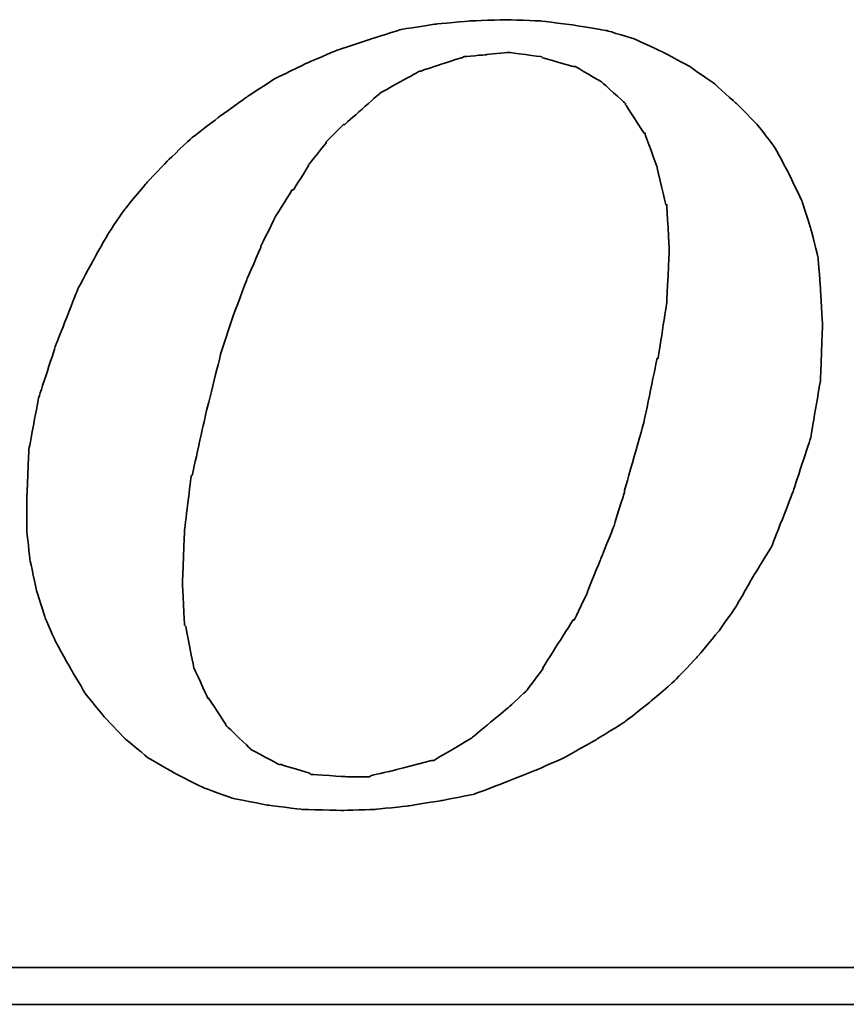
# Model space of a CAD drawing. Header units: millimetres. Extents: x 215 to 737, y 121 to 371.
# Tile 41 of 45: x 282.515 to 283.408, y 272.287 to 273.351. Entities that reach past the tile are written whole.
import ezdxf

# ---------------------------------------------------------------- set-up
doc = ezdxf.new("R2010")
doc.units = ezdxf.units.MM
doc.header["$LTSCALE"] = 0.05
doc.layers.add('DIM', color=4, linetype='CONTINUOUS')
doc.layers.add('layer 1', color=7, linetype='CONTINUOUS')

# ---------------------------------------------------------------- blocks, each defined once
blk = doc.blocks.new('TBI MOTION logo(完整正式版)')
at = {"layer": 'layer 1', "color": 22, "lineweight": 35}
for points, knots in [([(35.79625, -6.98375), (35.79625, -6.98375), (36.23125, -7.43875), (36.23125, -7.43875), (36.23125, -7.43875), (36.23125, -7.43875), (36.75625, -7.87125), (36.75625, -7.87125), (36.75625, -7.87125), (36.75625, -7.87125), (37.33125, -8.20375), (37.33125, -8.20375), (37.33125, -8.20375), (37.33125, -8.20375), (37.95625, -8.51875), (37.95625, -8.51875), (37.95625, -8.51875), (37.95625, -8.51875), (38.62625, -8.75875), (38.62625, -8.75875), (38.62625, -8.75875), (38.62625, -8.75875), (39.37125, -8.90375), (39.37125, -8.90375), (39.37125, -8.90375), (39.37125, -8.90375), (40.14125, -8.99875), (40.14125, -8.99875), (40.14125, -8.99875), (40.14125, -8.99875), (41.02625, -9.02375), (41.02625, -9.02375), (41.02625, -9.02375), (41.02625, -9.02375), (41.74625, -8.99875), (41.74625, -8.99875), (41.74625, -8.99875), (41.74625, -8.99875), (42.46625, -8.92375), (42.46625, -8.92375), (42.46625, -8.92375), (42.46625, -8.92375), (43.21125, -8.80625), (43.21125, -8.80625), (43.21125, -8.80625), (43.21125, -8.80625), (43.93125, -8.66375), (43.93125, -8.66375), (43.93125, -8.66375), (43.93125, -8.66375), (44.62625, -8.39875), (44.62625, -8.39875), (44.62625, -8.39875), (44.62625, -8.39875), (45.29625, -8.13375), (45.29625, -8.13375), (45.29625, -8.13375), (45.29625, -8.13375), (45.94625, -7.84375), (45.94625, -7.84375), (45.94625, -7.84375), (45.94625, -7.84375), (46.61625, -7.46375), (46.61625, -7.46375), (46.61625, -7.46375), (46.61625, -7.46375), (47.24125, -7.07875), (47.24125, -7.07875), (47.24125, -7.07875), (47.24125, -7.07875), (47.81625, -6.62375), (47.81625, -6.62375), (47.81625, -6.62375), (47.81625, -6.62375), (48.36875, -6.14375), (48.36875, -6.14375), (48.36875, -6.14375), (48.36875, -6.14375), (48.84625, -5.64125), (48.84625, -5.64125), (48.84625, -5.64125), (48.84625, -5.64125), (49.32625, -5.06375), (49.32625, -5.06375), (49.32625, -5.06375), (49.32625, -5.06375), (49.71125, -4.51374), (49.71125, -4.51374), (49.71125, -4.51374), (49.71125, -4.51374), (50.09625, -3.83874), (50.09625, -3.83874), (50.09625, -3.83874), (50.09625, -3.83874), (50.48125, -3.21374), (50.48125, -3.21374), (50.48125, -3.21374), (50.48125, -3.21374), (50.96125, -1.99125), (50.96125, -1.99125), (50.96125, -1.99125), (50.96125, -1.99125), (51.34375, -0.81875), (51.34375, -0.81875), (51.34375, -0.81875), (51.34375, -0.81875), (51.56125, 0.45624), (51.56125, 0.45624), (51.56125, 0.45624), (51.56125, 0.45624), (51.60625, 1.67624), (51.60625, 1.67624), (51.60625, 1.67624), (51.60625, 1.67624), (51.56125, 2.44625), (51.56125, 2.44625), (51.56125, 2.44625), (51.56125, 2.44625), (51.51125, 3.14125), (51.51125, 3.14125), (51.51125, 3.14125), (51.51125, 3.14125), (51.34375, 3.81125), (51.34375, 3.81125), (51.34375, 3.81125), (51.34375, 3.81125), (51.15125, 4.41125), (51.15125, 4.41125), (51.15125, 4.41125), (51.15125, 4.41125), (50.86125, 5.01125), (50.86125, 5.01125), (50.86125, 5.01125), (50.86125, 5.01125), (50.55125, 5.58875), (50.55125, 5.58875), (50.55125, 5.58875), (50.55125, 5.58875), (50.16625, 6.09125), (50.16625, 6.09125), (50.16625, 6.09125), (50.16625, 6.09125), (49.71125, 6.54875), (49.71125, 6.54875), (49.71125, 6.54875), (49.71125, 6.54875), (49.23125, 6.98125), (49.23125, 6.98125), (49.23125, 6.98125), (49.23125, 6.98125), (48.67875, 7.36625), (48.67875, 7.36625), (48.67875, 7.36625), (48.67875, 7.36625), (48.10375, 7.67625), (48.10375, 7.67625), (48.10375, 7.67625), (48.10375, 7.67625), (47.48125, 7.96375), (47.48125, 7.96375), (47.48125, 7.96375), (47.48125, 7.96375), (46.85625, 8.15625), (46.85625, 8.15625), (46.85625, 8.15625), (46.85625, 8.15625), (46.13625, 8.27624), (46.13625, 8.27624), (46.13625, 8.27624), (46.13625, 8.27624), (45.39125, 8.37125), (45.39125, 8.37125), (45.39125, 8.37125), (45.39125, 8.37125), (44.62625, 8.39624), (44.62625, 8.39624), (44.62625, 8.39624), (44.62625, 8.39624), (43.83625, 8.37125), (43.83625, 8.37125), (43.83625, 8.37125), (43.83625, 8.37125), (43.09125, 8.30125), (43.09125, 8.30125), (43.09125, 8.30125), (43.09125, 8.30125), (42.32125, 8.18125), (42.32125, 8.18125), (42.32125, 8.18125), (42.32125, 8.18125), (41.62875, 7.96375), (41.62875, 7.96375), (41.62875, 7.96375), (41.62875, 7.96375), (40.90625, 7.72625), (40.90625, 7.72625), (40.90625, 7.72625), (40.90625, 7.72625), (40.23624, 7.43625), (40.23624, 7.43625), (40.23624, 7.43625), (40.23624, 7.43625), (39.54124, 7.10125), (39.54124, 7.10125), (39.54124, 7.10125), (39.54124, 7.10125), (38.91625, 6.69125), (38.91625, 6.69125), (38.91625, 6.69125), (38.91625, 6.69125), (38.31625, 6.26125), (38.31625, 6.26125), (38.31625, 6.26125), (38.31625, 6.26125), (37.69125, 5.78125), (37.69125, 5.78125), (37.69125, 5.78125), (37.69125, 5.78125), (37.18625, 5.30125), (37.18625, 5.30125), (37.18625, 5.30125), (37.18625, 5.30125), (36.70625, 4.79624), (36.70625, 4.79624), (36.70625, 4.79624), (36.70625, 4.79624), (36.23125, 4.22125), (36.23125, 4.22125), (36.23125, 4.22125), (36.23125, 4.22125), (35.87124, 3.69375), (35.87124, 3.69375), (35.87124, 3.69375), (35.87124, 3.69375), (35.53125, 3.09125), (35.53125, 3.09125), (35.53125, 3.09125), (35.53125, 3.09125), (35.19875, 2.47125), (35.19875, 2.47125), (35.19875, 2.47125), (35.19875, 2.47125), (34.71625, 1.24625), (34.71625, 1.24625), (34.71625, 1.24625), (34.71625, 1.24625), (34.33125, 0.06874), (34.33125, 0.06874), (34.33125, 0.06874), (34.33125, 0.06874), (34.11625, -1.07875), (34.11625, -1.07875), (34.11625, -1.07875), (34.11625, -1.07875), (34.07125, -2.15875), (34.07125, -2.15875), (34.07125, -2.15875), (34.07125, -2.15875), (34.07125, -2.85375), (34.07125, -2.85375), (34.07125, -2.85375), (34.07125, -2.85375), (34.14125, -3.50375), (34.14125, -3.50375), (34.14125, -3.50375), (34.14125, -3.50375), (34.28625, -4.17375), (34.28625, -4.17375), (34.28625, -4.17375), (34.28625, -4.17375), (34.47625, -4.77624), (34.47625, -4.77624), (34.47625, -4.77624), (34.47625, -4.77624), (34.71625, -5.32625), (34.71625, -5.32625), (34.71625, -5.32625), (34.71625, -5.32625), (35.05375, -5.92875), (35.05375, -5.92875), (35.05375, -5.92875), (35.05375, -5.92875), (35.36375, -6.45375), (35.36375, -6.45375), (35.36375, -6.45375), (35.36375, -6.45375), (35.79625, -6.98375), (35.79625, -6.98375)], [0, 0, 0, 0, 0.01388889, 0.01388889, 0.01388889, 0.0138889, 0.02777778, 0.02777778, 0.02777778, 0.02777779, 0.04166667, 0.04166667, 0.04166667, 0.04166668, 0.05555556, 0.05555556, 0.05555556, 0.05555557, 0.06944444, 0.06944444, 0.06944444, 0.06944445, 0.08333333, 0.08333333, 0.08333333, 0.08333334, 0.09722222, 0.09722222, 0.09722222, 0.09722223, 0.11111111, 0.11111111, 0.11111111, 0.11111112, 0.125, 0.125, 0.125, 0.12500001, 0.13888889, 0.13888889, 0.13888889, 0.1388889, 0.15277778, 0.15277778, 0.15277778, 0.15277779, 0.16666667, 0.16666667, 0.16666667, 0.16666668, 0.18055556, 0.18055556, 0.18055556, 0.18055557, 0.19444444, 0.19444444, 0.19444444, 0.19444445, 0.20833333, 0.20833333, 0.20833333, 0.20833334, 0.22222222, 0.22222222, 0.22222222, 0.22222223, 0.23611111, 0.23611111, 0.23611111, 0.23611112, 0.25, 0.25, 0.25, 0.25000001, 0.26388889, 0.26388889, 0.26388889, 0.2638889, 0.27777778, 0.27777778, 0.27777778, 0.27777779, 0.29166667, 0.29166667, 0.29166667, 0.29166668, 0.30555556, 0.30555556, 0.30555556, 0.30555557, 0.31944444, 0.31944444, 0.31944444, 0.31944445, 0.33333333, 0.33333333, 0.33333333, 0.33333334, 0.34722222, 0.34722222, 0.34722222, 0.34722223, 0.36111111, 0.36111111, 0.36111111, 0.36111112, 0.375, 0.375, 0.375, 0.37500001, 0.38888889, 0.38888889, 0.38888889, 0.3888889, 0.40277778, 0.40277778, 0.40277778, 0.40277779, 0.41666667, 0.41666667, 0.41666667, 0.41666668, 0.43055556, 0.43055556, 0.43055556, 0.43055557, 0.44444444, 0.44444444, 0.44444444, 0.44444445, 0.45833333, 0.45833333, 0.45833333, 0.45833334, 0.47222222, 0.47222222, 0.47222222, 0.47222223, 0.48611111, 0.48611111, 0.48611111, 0.48611112, 0.5, 0.5, 0.5, 0.50000001, 0.51388889, 0.51388889, 0.51388889, 0.5138889, 0.52777778, 0.52777778, 0.52777778, 0.52777779, 0.54166667, 0.54166667, 0.54166667, 0.54166668, 0.55555556, 0.55555556, 0.55555556, 0.55555557, 0.56944444, 0.56944444, 0.56944444, 0.56944445, 0.58333333, 0.58333333, 0.58333333, 0.58333334, 0.59722222, 0.59722222, 0.59722222, 0.59722223, 0.61111111, 0.61111111, 0.61111111, 0.61111112, 0.625, 0.625, 0.625, 0.62500001, 0.63888889, 0.63888889, 0.63888889, 0.6388889, 0.65277778, 0.65277778, 0.65277778, 0.65277779, 0.66666667, 0.66666667, 0.66666667, 0.66666668, 0.68055556, 0.68055556, 0.68055556, 0.68055557, 0.69444444, 0.69444444, 0.69444444, 0.69444445, 0.70833333, 0.70833333, 0.70833333, 0.70833334, 0.72222222, 0.72222222, 0.72222222, 0.72222223, 0.73611111, 0.73611111, 0.73611111, 0.73611112, 0.75, 0.75, 0.75, 0.75000001, 0.76388889, 0.76388889, 0.76388889, 0.7638889, 0.77777778, 0.77777778, 0.77777778, 0.77777779, 0.79166667, 0.79166667, 0.79166667, 0.79166668, 0.80555556, 0.80555556, 0.80555556, 0.80555557, 0.81944444, 0.81944444, 0.81944444, 0.81944445, 0.83333333, 0.83333333, 0.83333333, 0.83333334, 0.84722222, 0.84722222, 0.84722222, 0.84722223, 0.86111111, 0.86111111, 0.86111111, 0.86111112, 0.875, 0.875, 0.875, 0.87500001, 0.88888889, 0.88888889, 0.88888889, 0.8888889, 0.90277778, 0.90277778, 0.90277778, 0.90277779, 0.91666667, 0.91666667, 0.91666667, 0.91666668, 0.93055556, 0.93055556, 0.93055556, 0.93055557, 0.94444444, 0.94444444, 0.94444444, 0.94444445, 0.95833333, 0.95833333, 0.95833333, 0.95833334, 0.97222222, 0.97222222, 0.97222222, 0.97222223, 0.98611111, 0.98611111, 0.98611111, 0.98611112, 1, 1, 1, 1]), ([(38.33875, 1.03124), (38.33875, 1.03124), (38.62625, 1.89625), (38.62625, 1.89625), (38.62625, 1.89625), (38.62625, 1.89625), (38.91625, 2.66375), (38.91625, 2.66375), (38.91625, 2.66375), (38.91625, 2.66375), (39.22625, 3.38125), (39.22625, 3.38125), (39.22625, 3.38125), (39.22625, 3.38125), (39.22625, 3.40624), (39.22625, 3.40624), (39.22625, 3.40624), (39.22625, 3.40624), (39.56124, 4.07624), (39.56124, 4.07624), (39.56124, 4.07624), (39.56124, 4.07624), (39.92125, 4.65125), (39.92125, 4.65125), (39.92125, 4.65125), (39.92125, 4.65125), (39.94625, 4.65125), (39.94625, 4.65125), (39.94625, 4.65125), (39.94625, 4.65125), (40.28125, 5.17875), (40.28125, 5.17875), (40.28125, 5.17875), (40.28125, 5.17875), (40.28125, 5.20375), (40.28125, 5.20375), (40.28125, 5.20375), (40.28125, 5.20375), (40.66875, 5.68625), (40.66875, 5.68625), (40.66875, 5.68625), (40.66875, 5.68625), (40.66875, 5.70625), (40.66875, 5.70625), (40.66875, 5.70625), (40.66875, 5.70625), (41.05124, 6.09125), (41.05124, 6.09125), (41.05124, 6.09125), (41.05124, 6.09125), (41.07625, 6.09125), (41.07625, 6.09125), (41.07625, 6.09125), (41.07625, 6.09125), (41.84125, 6.76625), (41.84125, 6.76625), (41.84125, 6.76625), (41.84125, 6.76625), (41.86625, 6.78625), (41.86625, 6.78625), (41.86625, 6.78625), (41.86625, 6.78625), (42.73125, 7.26624), (42.73125, 7.26624), (42.73125, 7.26624), (42.73125, 7.26624), (42.75625, 7.26624), (42.75625, 7.26624), (42.75625, 7.26624), (42.75625, 7.26624), (43.18625, 7.41125), (43.18625, 7.41125), (43.18625, 7.41125), (43.18625, 7.41125), (43.64125, 7.55625), (43.64125, 7.55625), (43.64125, 7.55625), (43.64125, 7.55625), (43.66625, 7.55625), (43.66625, 7.55625), (43.66625, 7.55625), (43.66625, 7.55625), (43.69125, 7.58124), (43.69125, 7.58124), (43.69125, 7.58124), (43.69125, 7.58124), (44.19125, 7.62625), (44.19125, 7.62625), (44.19125, 7.62625), (44.19125, 7.62625), (44.67125, 7.67625), (44.67125, 7.67625), (44.67125, 7.67625), (44.67125, 7.67625), (44.69625, 7.67625), (44.69625, 7.67625), (44.69625, 7.67625), (44.69625, 7.67625), (45.41875, 7.58124), (45.41875, 7.58124), (45.41875, 7.58124), (45.41875, 7.58124), (45.44125, 7.55625), (45.44125, 7.55625), (45.44125, 7.55625), (45.44125, 7.55625), (46.11125, 7.36625), (46.11125, 7.36625), (46.11125, 7.36625), (46.11125, 7.36625), (46.13625, 7.36625), (46.13625, 7.36625), (46.13625, 7.36625), (46.13625, 7.36625), (46.15875, 7.36625), (46.15875, 7.36625), (46.15875, 7.36625), (46.15875, 7.36625), (46.73625, 7.02624), (46.73625, 7.02624), (46.73625, 7.02624), (46.73625, 7.02624), (46.76125, 7.00624), (46.76125, 7.00624), (46.76125, 7.00624), (46.76125, 7.00624), (47.24125, 6.57124), (47.24125, 6.57124), (47.24125, 6.57124), (47.24125, 6.57124), (47.26625, 6.54875), (47.26625, 6.54875), (47.26625, 6.54875), (47.26625, 6.54875), (47.26625, 6.52375), (47.26625, 6.52375), (47.26625, 6.52375), (47.26625, 6.52375), (47.67375, 5.89875), (47.67375, 5.89875), (47.67375, 5.89875), (47.67375, 5.89875), (47.69625, 5.89875), (47.69625, 5.89875), (47.69625, 5.89875), (47.69625, 5.89875), (47.69625, 5.87625), (47.69625, 5.87625), (47.69625, 5.87625), (47.69625, 5.87625), (47.96125, 5.15625), (47.96125, 5.15625), (47.96125, 5.15625), (47.96125, 5.15625), (47.96125, 5.13125), (47.96125, 5.13125), (47.96125, 5.13125), (47.96125, 5.13125), (48.15125, 4.31875), (48.15125, 4.31875), (48.15125, 4.31875), (48.15125, 4.31875), (48.17625, 4.31875), (48.17625, 4.31875), (48.17625, 4.31875), (48.17625, 4.31875), (48.17625, 4.29125), (48.17625, 4.29125), (48.17625, 4.29125), (48.17625, 4.29125), (48.22625, 3.33125), (48.22625, 3.33125), (48.22625, 3.33125), (48.22625, 3.33125), (48.22625, 3.30875), (48.22625, 3.30875), (48.22625, 3.30875), (48.22625, 3.30875), (48.17625, 2.20624), (48.17625, 2.20624), (48.17625, 2.20624), (48.17625, 2.20624), (48.17625, 2.18124), (48.17625, 2.18124), (48.17625, 2.18124), (48.17625, 2.18124), (47.98375, 0.93624), (47.98375, 0.93624), (47.98375, 0.93624), (47.98375, 0.93624), (47.96125, 0.93624), (47.96125, 0.93624), (47.96125, 0.93624), (47.96125, 0.93624), (47.67375, -0.45874), (47.67375, -0.45874), (47.67375, -0.45874), (47.67375, -0.45874), (47.24125, -1.99125), (47.24125, -1.99125), (47.24125, -1.99125), (47.24125, -1.99125), (47.24125, -2.01874), (47.24125, -2.01874), (47.24125, -2.01874), (47.24125, -2.01874), (47.00125, -2.78375), (47.00125, -2.78375), (47.00125, -2.78375), (47.00125, -2.78375), (46.71125, -3.50375), (46.71125, -3.50375), (46.71125, -3.50375), (46.71125, -3.50375), (46.42625, -4.19875), (46.42625, -4.19875), (46.42625, -4.19875), (46.42625, -4.19875), (46.42625, -4.22375), (46.42625, -4.22375), (46.42625, -4.22375), (46.42625, -4.22375), (46.13625, -4.82374), (46.13625, -4.82374), (46.13625, -4.82374), (46.13625, -4.82374), (46.11125, -4.82374), (46.11125, -4.82374), (46.11125, -4.82374), (46.11125, -4.82374), (45.77625, -5.35125), (45.77625, -5.35125), (45.77625, -5.35125), (45.77625, -5.35125), (45.44125, -5.87875), (45.44125, -5.87875), (45.44125, -5.87875), (45.44125, -5.87875), (45.44125, -5.90375), (45.44125, -5.90375), (45.44125, -5.90375), (45.44125, -5.90375), (45.10625, -6.35875), (45.10625, -6.35875), (45.10625, -6.35875), (45.10625, -6.35875), (45.08125, -6.38375), (45.08125, -6.38375), (45.08125, -6.38375), (45.08125, -6.38375), (44.69625, -6.74375), (44.69625, -6.74375), (44.69625, -6.74375), (44.69625, -6.74375), (43.88375, -7.41625), (43.88375, -7.41625), (43.88375, -7.41625), (43.88375, -7.41625), (43.85625, -7.43875), (43.85625, -7.43875), (43.85625, -7.43875), (43.85625, -7.43875), (43.04125, -7.91875), (43.04125, -7.91875), (43.04125, -7.91875), (43.04125, -7.91875), (43.01625, -7.91875), (43.01625, -7.91875), (43.01625, -7.91875), (43.01625, -7.91875), (42.99625, -7.91875), (42.99625, -7.91875), (42.99625, -7.91875), (42.99625, -7.91875), (42.08125, -8.15875), (42.08125, -8.15875), (42.08125, -8.15875), (42.08125, -8.15875), (41.65125, -8.25625), (41.65125, -8.25625), (41.65125, -8.25625), (41.65125, -8.25625), (41.62875, -8.27875), (41.62875, -8.27875), (41.62875, -8.27875), (41.62875, -8.27875), (41.60125, -8.27875), (41.60125, -8.27875), (41.60125, -8.27875), (41.60125, -8.27875), (41.12125, -8.27875), (41.12125, -8.27875), (41.12125, -8.27875), (41.12125, -8.27875), (40.35624, -8.23125), (40.35624, -8.23125), (40.35624, -8.23125), (40.35624, -8.23125), (40.33125, -8.23125), (40.33125, -8.23125), (40.33125, -8.23125), (40.33125, -8.23125), (40.30625, -8.20375), (40.30625, -8.20375), (40.30625, -8.20375), (40.30625, -8.20375), (39.68375, -8.01375), (39.68375, -8.01375), (39.68375, -8.01375), (39.68375, -8.01375), (39.66124, -8.01375), (39.66124, -8.01375), (39.66124, -8.01375), (39.66124, -8.01375), (39.63625, -8.01375), (39.63625, -8.01375), (39.63625, -8.01375), (39.63625, -8.01375), (39.01125, -7.67875), (39.01125, -7.67875), (39.01125, -7.67875), (39.01125, -7.67875), (38.98875, -7.65375), (38.98875, -7.65375), (38.98875, -7.65375), (38.98875, -7.65375), (38.48625, -7.17375), (38.48625, -7.17375), (38.48625, -7.17375), (38.48625, -7.17375), (38.45875, -7.14875), (38.45875, -7.14875), (38.45875, -7.14875), (38.45875, -7.14875), (38.45875, -7.12875), (38.45875, -7.12875), (38.45875, -7.12875), (38.45875, -7.12875), (38.07625, -6.54875), (38.07625, -6.54875), (38.07625, -6.54875), (38.07625, -6.54875), (38.05125, -6.54875), (38.05125, -6.54875), (38.05125, -6.54875), (38.05125, -6.54875), (38.05125, -6.52875), (38.05125, -6.52875), (38.05125, -6.52875), (38.05125, -6.52875), (37.74125, -5.85375), (37.74125, -5.85375), (37.74125, -5.85375), (37.74125, -5.85375), (37.74125, -5.82875), (37.74125, -5.82875), (37.74125, -5.82875), (37.74125, -5.82875), (37.57375, -4.96875), (37.57375, -4.96875), (37.57375, -4.96875), (37.57375, -4.96875), (37.54625, -4.94375), (37.54625, -4.94375), (37.54625, -4.94375), (37.54625, -4.94375), (37.50125, -4.03375), (37.50125, -4.03375), (37.50125, -4.03375), (37.50125, -4.03375), (37.50125, -4.00875), (37.50125, -4.00875), (37.50125, -4.00875), (37.50125, -4.00875), (37.54625, -2.85375), (37.54625, -2.85375), (37.54625, -2.85375), (37.54625, -2.85375), (37.69125, -1.65875), (37.69125, -1.65875), (37.69125, -1.65875), (37.69125, -1.65875), (37.71624, -1.63375), (37.71624, -1.63375), (37.71624, -1.63375), (37.71624, -1.63375), (38.00375, -0.33875), (38.00375, -0.33875), (38.00375, -0.33875), (38.00375, -0.33875), (38.33875, 1.00624), (38.33875, 1.00624), (38.33875, 1.00624), (38.33875, 1.00624), (38.33875, 1.03124), (38.33875, 1.03124)], [0, 0, 0, 0, 0.01010101, 0.01010101, 0.01010101, 0.01010102, 0.02020202, 0.02020202, 0.02020202, 0.02020203, 0.03030303, 0.03030303, 0.03030303, 0.03030304, 0.04040404, 0.04040404, 0.04040404, 0.04040405, 0.05050505, 0.05050505, 0.05050505, 0.05050506, 0.06060606, 0.06060606, 0.06060606, 0.06060607, 0.07070707, 0.07070707, 0.07070707, 0.07070708, 0.08080808, 0.08080808, 0.08080808, 0.08080809, 0.09090909, 0.09090909, 0.09090909, 0.0909091, 0.1010101, 0.1010101, 0.1010101, 0.10101011, 0.11111111, 0.11111111, 0.11111111, 0.11111112, 0.12121212, 0.12121212, 0.12121212, 0.12121213, 0.13131313, 0.13131313, 0.13131313, 0.13131314, 0.14141414, 0.14141414, 0.14141414, 0.14141415, 0.15151515, 0.15151515, 0.15151515, 0.15151516, 0.16161616, 0.16161616, 0.16161616, 0.16161617, 0.17171717, 0.17171717, 0.17171717, 0.17171718, 0.18181818, 0.18181818, 0.18181818, 0.18181819, 0.19191919, 0.19191919, 0.19191919, 0.1919192, 0.2020202, 0.2020202, 0.2020202, 0.20202021, 0.21212121, 0.21212121, 0.21212121, 0.21212122, 0.22222222, 0.22222222, 0.22222222, 0.22222223, 0.23232323, 0.23232323, 0.23232323, 0.23232324, 0.24242424, 0.24242424, 0.24242424, 0.24242425, 0.25252525, 0.25252525, 0.25252525, 0.25252526, 0.26262626, 0.26262626, 0.26262626, 0.26262627, 0.27272727, 0.27272727, 0.27272727, 0.27272728, 0.28282828, 0.28282828, 0.28282828, 0.28282829, 0.29292929, 0.29292929, 0.29292929, 0.2929293, 0.3030303, 0.3030303, 0.3030303, 0.30303031, 0.31313131, 0.31313131, 0.31313131, 0.31313132, 0.32323232, 0.32323232, 0.32323232, 0.32323233, 0.33333333, 0.33333333, 0.33333333, 0.33333334, 0.34343434, 0.34343434, 0.34343434, 0.34343435, 0.35353535, 0.35353535, 0.35353535, 0.35353536, 0.36363636, 0.36363636, 0.36363636, 0.36363637, 0.37373737, 0.37373737, 0.37373737, 0.37373738, 0.38383838, 0.38383838, 0.38383838, 0.38383839, 0.39393939, 0.39393939, 0.39393939, 0.3939394, 0.4040404, 0.4040404, 0.4040404, 0.40404041, 0.41414141, 0.41414141, 0.41414141, 0.41414142, 0.42424242, 0.42424242, 0.42424242, 0.42424243, 0.43434343, 0.43434343, 0.43434343, 0.43434344, 0.44444444, 0.44444444, 0.44444444, 0.44444445, 0.45454545, 0.45454545, 0.45454545, 0.45454546, 0.46464646, 0.46464646, 0.46464646, 0.46464647, 0.47474747, 0.47474747, 0.47474747, 0.47474748, 0.48484848, 0.48484848, 0.48484848, 0.48484849, 0.49494949, 0.49494949, 0.49494949, 0.4949495, 0.50505051, 0.50505051, 0.50505051, 0.50505052, 0.51515152, 0.51515152, 0.51515152, 0.51515153, 0.52525253, 0.52525253, 0.52525253, 0.52525254, 0.53535354, 0.53535354, 0.53535354, 0.53535355, 0.54545455, 0.54545455, 0.54545455, 0.54545456, 0.55555556, 0.55555556, 0.55555556, 0.55555557, 0.56565657, 0.56565657, 0.56565657, 0.56565658, 0.57575758, 0.57575758, 0.57575758, 0.57575759, 0.58585859, 0.58585859, 0.58585859, 0.5858586, 0.5959596, 0.5959596, 0.5959596, 0.59595961, 0.60606061, 0.60606061, 0.60606061, 0.60606062, 0.61616162, 0.61616162, 0.61616162, 0.61616163, 0.62626263, 0.62626263, 0.62626263, 0.62626264, 0.63636364, 0.63636364, 0.63636364, 0.63636365, 0.64646465, 0.64646465, 0.64646465, 0.64646466, 0.65656566, 0.65656566, 0.65656566, 0.65656567, 0.66666667, 0.66666667, 0.66666667, 0.66666668, 0.67676768, 0.67676768, 0.67676768, 0.67676769, 0.68686869, 0.68686869, 0.68686869, 0.6868687, 0.6969697, 0.6969697, 0.6969697, 0.69696971, 0.70707071, 0.70707071, 0.70707071, 0.70707072, 0.71717172, 0.71717172, 0.71717172, 0.71717173, 0.72727273, 0.72727273, 0.72727273, 0.72727274, 0.73737374, 0.73737374, 0.73737374, 0.73737375, 0.74747475, 0.74747475, 0.74747475, 0.74747476, 0.75757576, 0.75757576, 0.75757576, 0.75757577, 0.76767677, 0.76767677, 0.76767677, 0.76767678, 0.77777778, 0.77777778, 0.77777778, 0.77777779, 0.78787879, 0.78787879, 0.78787879, 0.7878788, 0.7979798, 0.7979798, 0.7979798, 0.79797981, 0.80808081, 0.80808081, 0.80808081, 0.80808082, 0.81818182, 0.81818182, 0.81818182, 0.81818183, 0.82828283, 0.82828283, 0.82828283, 0.82828284, 0.83838384, 0.83838384, 0.83838384, 0.83838385, 0.84848485, 0.84848485, 0.84848485, 0.84848486, 0.85858586, 0.85858586, 0.85858586, 0.85858587, 0.86868687, 0.86868687, 0.86868687, 0.86868688, 0.87878788, 0.87878788, 0.87878788, 0.87878789, 0.88888889, 0.88888889, 0.88888889, 0.8888889, 0.8989899, 0.8989899, 0.8989899, 0.89898991, 0.90909091, 0.90909091, 0.90909091, 0.90909092, 0.91919192, 0.91919192, 0.91919192, 0.91919193, 0.92929293, 0.92929293, 0.92929293, 0.92929294, 0.93939394, 0.93939394, 0.93939394, 0.93939395, 0.94949495, 0.94949495, 0.94949495, 0.94949496, 0.95959596, 0.95959596, 0.95959596, 0.95959597, 0.96969697, 0.96969697, 0.96969697, 0.96969698, 0.97979798, 0.97979798, 0.97979798, 0.97979799, 0.98989899, 0.98989899, 0.98989899, 0.989899, 1, 1, 1, 1]), ([(75.90875, -9.47875), (75.90875, -9.47875), (75.90875, -12.28625), (75.90875, -12.28625), (75.90875, -12.28625), (75.90875, -12.28625), (75.90875, -12.47875), (75.90875, -12.47875), (75.90875, -12.47875), (75.90875, -12.47875), (75.71625, -12.47875), (75.71625, -12.47875), (75.71625, -12.47875), (75.71625, -12.47875), (-88.32875, -12.47875), (-88.32875, -12.47875), (-88.32875, -12.47875), (-88.32875, -12.47875), (-88.32875, -13.29375), (-88.32875, -13.29375), (-88.32875, -13.29375), (-88.32875, -13.29375), (82.89125, -13.29375), (82.89125, -13.29375), (82.89125, -13.29375), (82.89125, -13.29375), (75.90875, -9.47875), (75.90875, -9.47875)], [0, 0, 0, 0, 0.14285714, 0.14285714, 0.14285714, 0.14285715, 0.28571429, 0.28571429, 0.28571429, 0.2857143, 0.42857143, 0.42857143, 0.42857143, 0.42857144, 0.57142857, 0.57142857, 0.57142857, 0.57142858, 0.71428571, 0.71428571, 0.71428571, 0.71428572, 0.85714286, 0.85714286, 0.85714286, 0.85714287, 1, 1, 1, 1])]:
    blk.add_open_spline(points, degree=3, knots=knots, dxfattribs=at)

msp = doc.modelspace()

# ---------------------------------------------------------------- block references
at = {"layer": 'DIM', "color": 7, "xscale": 0.0490385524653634, "yscale": 0.0490385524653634, "zscale": 0.0490385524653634}
msp.add_blockref('TBI MOTION logo(完整正式版)', (280.8516, 272.9391), dxfattribs=at)

doc.saveas('drawing.dxf')
